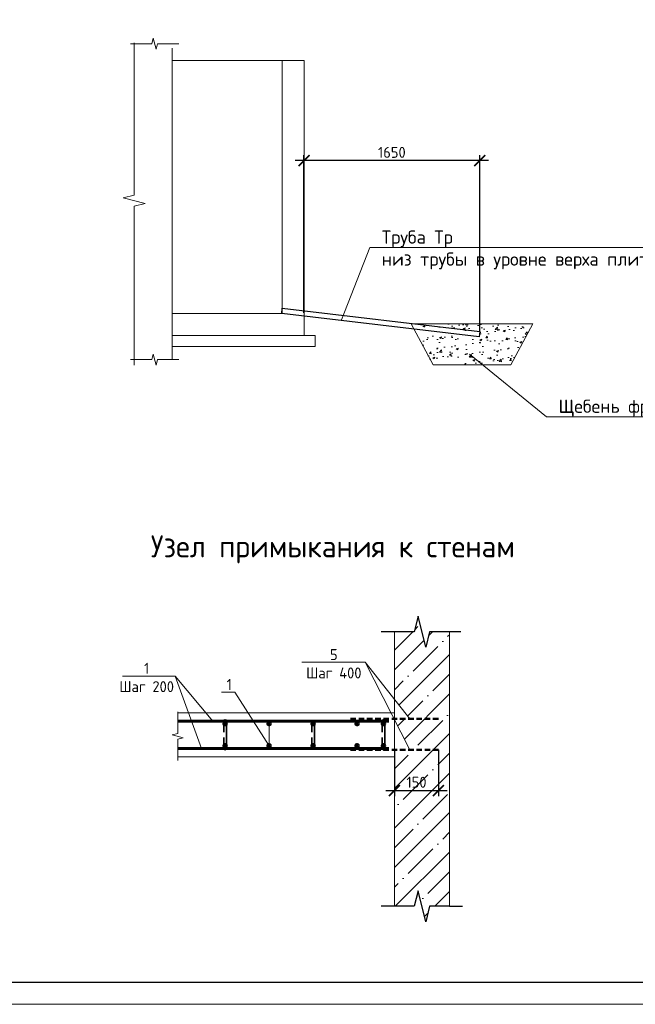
# Model space of a CAD drawing. Header units: millimetres. Extents: x 130535 to 3472113, y -231620 to 121434.
# Tile 24 of 133: x 366028 to 380023, y -184403 to -162029. Entities that reach past the tile are written whole.
import ezdxf
from ezdxf import colors
from ezdxf.entities.mleader import LeaderData, LeaderLine
from ezdxf.enums import TextEntityAlignment as Align
from ezdxf.math import Vec2, Vec3

# ---------------------------------------------------------------- set-up
doc = ezdxf.new("R2010")
doc.units = ezdxf.units.MM
doc.linetypes.add('DASHED2', pattern=[0.375, 0.25, -0.125])
doc.layers.get('DEFPOINTS').update_dxf_attribs({"color": 1, "lineweight": 0})
for name, color, linetype in [('ИЗМ', 3, 'Continuous'), ('Колонны', 7, 'Continuous'), ('ТОЛСТЫЕ_ОСНОВНЫЕ', 6, 'Continuous')]:
    doc.layers.add(name, color=color, linetype=linetype)
for name, color, linetype, lineweight in [('Основная 0.35', 200, 'Continuous', 35), ('Основная 0.60', 142, 'Continuous', 60), ('РАЗМЕРЫ', 1, 'Continuous', 9), ('Символы 0.20', 1, 'Continuous', 20), ('Тонкая', 81, 'Continuous', 20), ('Тонкая 0.20', 30, 'Continuous', 20), ('ТОНКИЕ', 7, 'Continuous', 9), ('штриховка', 7, 'Continuous', 18)]:
    doc.layers.add(name, color=color, linetype=linetype, lineweight=lineweight)
doc.styles.add('GOST-2.304_Type-B', font='GOST_Common.ttf')
doc.styles.add('ГОСТ', font='isocpeur.TTF')
doc.dimstyles.new('СПДС', dxfattribs={"dimscale": 100, "dimtxt": 2.5, "dimasz": 2.5, "dimexe": 1.25, "dimexo": 0, "dimtad": 1, "dimdec": 0, "dimtxsty": 'GOST-2.304_Type-B', "dimblk": 'ARCHTICK', "dimcen": 2.5, "dimdle": 2, "dimadec": 0, "dimazin": 2, "dimtfac": 0.75, "dimtdec": 0, "dimtmove": 1, "dimatfit": 3, "dimfxl": 1, "dimtolj": 1, "dimarcsym": 1})

# ---------------------------------------------------------------- blocks, each defined once
blk = doc.blocks.new('*U5')
at = {"layer": 'ТОЛСТЫЕ_ОСНОВНЫЕ', "color": 6}
blk.add_lwpolyline([(20, 5), (589, 5), (589, 415), (20, 415)], close=True, dxfattribs=at)
at = {"layer": 'ТОНКИЕ'}
blk.add_lwpolyline([(0, 0), (594, 0), (594, 420), (0, 420)], close=True, dxfattribs=at)
blk = doc.blocks.new('_ArchTick')
at = {"color": 0, "linetype": 'ByBlock', "const_width": 0.15}
blk.add_lwpolyline([(-0.5, -0.5), (0.5, 0.5)], dxfattribs=at)
blk = doc.blocks.new('*D765')
at = {"layer": 'DEFPOINTS', "color": 0, "linetype": 'Continuous', "lineweight": 0, "transparency": 16777216}
for p in [(372491, -165231), (372491, -168689), (376485, -169112)]:
    blk.add_point(p, dxfattribs=at)
at = {"layer": 'РАЗМЕРЫ', "color": 0, "linetype": 'Continuous', "lineweight": -2, "transparency": 16777216}
for p, q in [((372491, -168689), (372491, -165106)), ((376485, -169112), (376485, -165106)), ((376685, -165231), (372291, -165231))]:
    blk.add_line(p, q, dxfattribs=at)
at = {"layer": 'РАЗМЕРЫ', "color": 0, "linetype": 'Continuous', "lineweight": -2, "transparency": 16777216, "xscale": 250, "yscale": 250, "zscale": 250, "rotation": 180}
blk.add_blockref('_ArchTick', (372491, -165231), dxfattribs=at)
at = {"layer": 'РАЗМЕРЫ', "color": 0, "linetype": 'Continuous', "lineweight": -2, "transparency": 16777216, "xscale": 250, "yscale": 250, "zscale": 250}
blk.add_blockref('_ArchTick', (376485, -165231), dxfattribs=at)
at = {"layer": 'РАЗМЕРЫ', "color": 0, "linetype": 'Continuous', "lineweight": 0, "transparency": 16777216, "insert": (374488, -165043), "char_height": 250, "attachment_point": 5, "style": 'GOST-2.304_Type-B'}
blk.add_mtext('\\A1;1650', dxfattribs=at)
blk = doc.blocks.new('_None')
blk = doc.blocks.new('*D737')
at = {"layer": 'DEFPOINTS', "color": 0, "linetype": 'Continuous', "lineweight": 0, "transparency": 16777216}
for p in [(374548, -178618), (375548, -178618), (375548, -179545)]:
    blk.add_point(p, dxfattribs=at)
at = {"layer": 'РАЗМЕРЫ', "color": 0, "linetype": 'Continuous', "lineweight": -2, "transparency": 16777216}
for p, q in [((374548, -178618), (374548, -179670)), ((375548, -178618), (375548, -179670)), ((374348, -179545), (375748, -179545))]:
    blk.add_line(p, q, dxfattribs=at)
at = {"layer": 'РАЗМЕРЫ', "color": 0, "linetype": 'Continuous', "lineweight": -2, "transparency": 16777216, "xscale": 250, "yscale": 250, "zscale": 250, "rotation": 180}
blk.add_blockref('_ArchTick', (374548, -179545), dxfattribs=at)
at = {"layer": 'РАЗМЕРЫ', "color": 0, "linetype": 'Continuous', "lineweight": -2, "transparency": 16777216, "xscale": 250, "yscale": 250, "zscale": 250}
blk.add_blockref('_ArchTick', (375548, -179545), dxfattribs=at)
at = {"layer": 'РАЗМЕРЫ', "color": 0, "linetype": 'Continuous', "lineweight": 0, "transparency": 16777216, "insert": (375048, -179357), "char_height": 250, "attachment_point": 5, "style": 'GOST-2.304_Type-B'}
blk.add_mtext('\\A1;150', dxfattribs=at)

msp = doc.modelspace()

# ---------------------------------------------------------------- hatches: boundary and pattern name
at = {"layer": 'Колонны', "linetype": 'Continuous', "lineweight": 0}
h = msp.add_hatch(dxfattribs=at)
h.set_pattern_fill('AR-CONC', color=256, scale=2.5)
h.set_pattern_definition([(50, (671123.8, 350100.3), (455.46167, -39.84771), [47.625, -523.875]), (355, (671123.8, 350100.3), (-88.10855, 477.6421), [38.1, -419.10146]), (100.451445, (671161.75, 350096.97), (367.35312, 437.79438), [40.47502, -445.2256]), (46.1842, (671123.8, 350227.3), (677.6976, -105.1058), [71.4375, -785.8125]), (96.63556, (671180.27, 350218.5), (593.5103, 618.5653), [60.71256, -667.839]), (351.18415, (671123.8, 350227.3), (593.5103, 618.5653), [57.1499, -628.6493]), (21, (671187.3, 350195.54), (379.03598, -255.663), [47.625, -523.875]), (326, (671187.3, 350195.54), (154.50507, 460.4699), [38.1, -419.1]), (71.451445, (671218.9, 350174.23), (533.54105, 204.80692), [40.47502, -445.22484]), (37.5, (671123.79, 350100.29), (7.72151, 211.387597), [0, -414.02, 0, -425.45, 0, -420.6875]), (7.5, (671123.8, 350100.3), (167.04916, 250.45144), [0, -242.57, 0, -404.495, 0, -160.3375]), (327.5, (670982.19, 350100.29), (338.97649, -14.32186), [0, -158.75, 0, -495.3, 0, -657.225]), (317.5, (670918.7, 350100.3), (370.32295, 63.56623), [0, -206.375, 0, -328.93, 0, -466.725])])
h.paths.add_polyline_path([(375017.5, -169113.6), (376471.6, -169285.5), (376484.9, -169161.2), (374945.5, -168979.3), (374924.5, -168940.1), (377689.9, -168940.1), (377189.9, -169873.3), (375424.5, -169873.3)])
at = {"layer": 'штриховка', "linetype": 'Continuous', "lineweight": 0}
h = msp.add_hatch(dxfattribs=at)
h.set_pattern_fill('ANSI35', color=256, scale=100)
h.set_pattern_definition([(45, (-210767.5, -53578), (-449.0128, 449.0128), []), (45, (-210318.5, -53578), (-449.0128, 449.0128), [793.75, -158.75, 0, -158.75])])
h.paths.add_polyline_path([(374547.7, -178776.7), (374547.7, -178776.7), (374547.7, -178618.5), (374895.7, -178618.5), (374547.7, -177935.4), (374547.7, -177916), (374895.7, -177916), (374547.7, -177474.4), (374547.7, -175936.7), (374997.7, -175936.7), (375085.2, -175586.7), (375260.2, -176286.7), (375347.7, -175936.7), (375797.7, -175936.7), (375797.7, -182176.7), (375347.7, -182176.7), (375260.2, -182526.7), (375085.2, -181826.7), (374997.7, -182176.7), (374547.7, -182176.7)])

# ---------------------------------------------------------------- linework, layer by layer
at = {"color": 0, "linetype": 'ByBlock', "lineweight": -2}
for p, q in [((374547.7, -175936.7), (374247.7, -175936.7)), ((374997.7, -175936.7), (374547.7, -175936.7)), ((376059.1, -175936.7), (375347.7, -175936.7)), ((374547.7, -182176.7), (374247.7, -182176.7)), ((374997.7, -182176.7), (374547.7, -182176.7)), ((375797.7, -182176.7), (375347.7, -182176.7)), ((375797.7, -182176.7), (376097.7, -182176.7))]:
    msp.add_line(p, q, dxfattribs=at)
at = {"linetype": 'DASHED2', "lineweight": 50, "ltscale": 500}
for p, q in [((373547.7, -177916), (375547.7, -177916)), ((373547.7, -178618.5), (375547.7, -178618.5))]:
    msp.add_line(p, q, dxfattribs=at)
at = {"linetype": 'ByBlock', "lineweight": 20, "ltscale": 0.5}
msp.add_lwpolyline([(368628, -162554.3), (368628, -166016.8), (368378, -166079.3), (368878, -166204.3), (368628, -166266.8), (368628, -169879.3)], dxfattribs=at)
at = {"color": 0, "linetype": 'ByBlock', "lineweight": -2}
for points in [[(375347.7, -175936.7), (375260.2, -176286.7), (375085.2, -175586.7), (374997.7, -175936.7)], [(375347.7, -182176.7), (375260.2, -182526.7), (375085.2, -181826.7), (374997.7, -182176.7)]]:
    msp.add_lwpolyline(points, dxfattribs=at)
at = {"layer": 'ИЗМ', "linetype": 'Continuous', "lineweight": 30}
msp.add_lwpolyline([(371998.1, -168581.3), (376484.9, -169111.5), (376471.6, -169235.8), (371984.8, -168705.5), (371998.1, -168581.3)], dxfattribs=at)
at = {"layer": 'ИЗМ', "linetype": 'Continuous', "lineweight": 0}
msp.add_lwpolyline([(377689.9, -168940.1), (374924.5, -168940.1), (375424.5, -169873.3), (377189.9, -169873.3)], close=True, dxfattribs=at)
at = {"layer": 'Основная 0.35'}
for p, q in [((370667.7, -177966.7), (370667.7, -178216.7)), ((370727.7, -177966.7), (370727.7, -178586.7)), ((372667.7, -177966.7), (372667.7, -178216.7)), ((372727.7, -177966.7), (372727.7, -178586.7)), ((374267.7, -177966.7), (374267.7, -178216.7)), ((374327.7, -177966.7), (374327.7, -178586.7)), ((370667.7, -178586.7), (370667.7, -178336.7)), ((372667.7, -178586.7), (372667.7, -178336.7)), ((374267.7, -178586.7), (374267.7, -178336.7))]:
    msp.add_line(p, q, dxfattribs=at)
for centre, start, end in [((370697.7, -177966.7), 0, 180), ((374297.7, -177966.7), 0, 180), ((370697.7, -178586.7), 180, 0), ((374297.7, -178586.7), 180, 0)]:
    msp.add_arc(centre, 30, start, end, dxfattribs=at)
at = {"layer": 'Основная 0.60'}
for p, q in [((369620.3, -177966.7), (374422.7, -177966.7)), ((369620.3, -178586.7), (374422.7, -178586.7))]:
    msp.add_line(p, q, dxfattribs=at)
for centre in [(370697.7, -178026.7), (371697.7, -178026.7), (372697.7, -178026.7), (373697.7, -178026.7), (374297.7, -178026.7), (370697.7, -178526.7), (371697.7, -178526.7), (372697.7, -178526.7), (373697.7, -178526.7), (374297.7, -178526.7)]:
    msp.add_circle(centre, 30, dxfattribs=at)
at = {"layer": 'РАЗМЕРЫ', "linetype": 'Continuous', "lineweight": 0}
for p, q in [((373883.6, -176631.9), (374895.7, -178618.5)), ((369561.8, -176943), (370162.2, -178586.7))]:
    msp.add_line(p, q, dxfattribs=at)
at = {"layer": 'Символы 0.20'}
for points in [[(369561.8, -176943), (368367.1, -176943)], [(370420.8, -177966.7), (369561.8, -176943)]]:
    msp.add_lwpolyline(points, dxfattribs=at)
at = {"layer": 'Тонкая'}
for points in [[(368543.6, -162573.7), (368618.6, -162573.7), (369033.4, -162573.7), (369064.6, -162448.7), (369127.1, -162698.7), (369158.4, -162573.7), (369573.1, -162573.7), (369648.1, -162573.7)], [(368543.6, -169751.3), (368618.6, -169751.3), (369033.4, -169751.3), (369064.6, -169626.3), (369127.1, -169876.3), (369158.4, -169751.3), (369573.1, -169751.3), (369648.1, -169751.3)], [(369620.3, -178865), (369620.3, -178790), (369620.3, -178375.2), (369745.3, -178344), (369495.3, -178281.5), (369620.3, -178250.2), (369620.3, -177835.4), (369620.3, -177760.4)]]:
    msp.add_lwpolyline(points, dxfattribs=at)
at = {"layer": 'Тонкая 0.20'}
for p, q in [((369491.4, -162679.3), (369491.4, -169751.3)), ((371991.4, -162955.5), (369491.4, -162955.5)), ((371991.4, -162955.5), (372491.4, -162955.5)), ((371991.4, -168693), (371991.4, -162955.5)), ((372491.4, -162955.5), (372491.4, -168693)), ((371991.4, -168705.5), (371991.4, -165623.3)), ((372491.4, -165623.3), (372491.4, -169205.5)), ((369491.4, -168705.5), (371991.4, -168705.5)), ((372741.4, -169205.5), (369491.4, -169205.5)), ((372741.4, -169205.5), (372741.4, -169455.5)), ((372741.4, -169455.5), (369491.4, -169455.5))]:
    msp.add_line(p, q, dxfattribs=at)
at = {"layer": 'Тонкая 0.20', "ltscale": 6}
for p, q in [((374547.7, -182176.7), (374547.7, -175936.7)), ((375797.7, -175936.7), (375797.7, -182176.7))]:
    msp.add_line(p, q, dxfattribs=at)
at = {"layer": 'Тонкая 0.20'}
for points in [[(374547.7, -177776.7), (369620.3, -177776.7)], [(369620.3, -178776.7), (374547.7, -178776.7), (374547.7, -177776.7)]]:
    msp.add_lwpolyline(points, dxfattribs=at)

# ---------------------------------------------------------------- block references
at = {"xscale": 100, "yscale": 100, "zscale": 100}
msp.add_blockref('*U5', (344595.6, -184403.1), dxfattribs=at)

# ---------------------------------------------------------------- texts
at = {"layer": 'Символы 0.20', "insert": (368914.7, -176643), "char_height": 250, "attachment_point": 2, "style": 'GOST-2.304_Type-B'}
msp.add_mtext('1\\PШаг 200', dxfattribs=at)
at = {"layer": 'ТОНКИЕ', "linetype": 'Continuous', "lineweight": 0, "style": 'GOST-2.304_Type-B'}
msp.add_text('Узел примыкания к стенам', height=500, dxfattribs=at).set_placement((373146.6, -173996.7), align=Align.MIDDLE_CENTER)

# ---------------------------------------------------------------- dimensions: what is measured, and where the dimension line sits
at = {"layer": 'РАЗМЕРЫ', "color": 3, "linetype": 'Continuous', "lineweight": 0}
dim = msp.add_linear_dim(base=(372491.4, -165230.9), p1=(376484.9, -169111.5), p2=(372491.4, -168689.2), angle=180, text='1650', dimstyle='СПДС', override={"dimlfac": 0.2}, dxfattribs=at)
dim.commit()
dim.dimension.update_dxf_attribs({"geometry": '*D765', "text_midpoint": (374488.1, -165043.4)})
at = {"layer": 'РАЗМЕРЫ', "linetype": 'Continuous', "lineweight": 0}
dim = msp.add_linear_dim(base=(375547.7, -179544.7), p1=(374547.7, -178618.5), p2=(375547.7, -178618.5), text='150', dimstyle='СПДС', dxfattribs=at)
dim.commit()
dim.dimension.update_dxf_attribs({"geometry": '*D737', "text_midpoint": (375047.7, -179357.2)})

# ---------------------------------------------------------------- leaders
at = {"layer": 'Символы 0.20', "ltscale": 100}
ml = msp.add_multileader_mtext('Standard', dxfattribs=at)
ml.set_content('Труба Тр\\Pниз трубы в уровне верха плиты', color=256, style='ГОСТ')
ml.set_leader_properties(color=256, linetype='ByLayer', lineweight=-1)
ml.set_arrow_properties(name='NONE')
ml.build(insert=Vec2(0, 0))
ml.multileader.update_dxf_attribs({"text_left_attachment_type": 6, "text_right_attachment_type": 6, "dogleg_length": 2.5, "arrow_head_size": 45, "scale": 100})
ctx = ml.context
ctx.base_point, ctx.scale, ctx.char_height, ctx.arrow_head_size, ctx.landing_gap_size, ctx.plane_origin = Vec3(374236, -167208.9), 100, 300, 45, 22.5, Vec3(368339.5, -170519.4)
ctx.left_attachment, ctx.right_attachment = 6, 6
notes = []
notes.append((ctx, [(1, (1, 1, 0), (373986, -167208.9), (1, 0), 250, [(0, [(373346.6, -168849.2)], 0, [])])]))
ctx.mtext.insert, ctx.mtext.width, ctx.mtext.flow_direction = Vec3(374258.5, -166818.9), 6442.783, 5
ml = msp.add_multileader_mtext('Standard', dxfattribs=at)
ml.set_content('Щебень фр.20-40', color=256, style='ГОСТ')
ml.set_leader_properties(color=256, linetype='ByLayer', lineweight=-1)
ml.set_arrow_properties(name='NONE')
ml.build(insert=Vec2(0, 0))
ml.multileader.update_dxf_attribs({"text_left_attachment_type": 6, "text_right_attachment_type": 6, "dogleg_length": 2.5, "arrow_head_size": 45, "scale": 100})
ctx = ml.context
ctx.base_point, ctx.scale, ctx.char_height, ctx.arrow_head_size, ctx.landing_gap_size, ctx.plane_origin = Vec3(378255, -171052.6), 100, 300, 45, 22.5, Vec3(372358.5, -174363)
ctx.left_attachment, ctx.right_attachment = 6, 6
notes.append((ctx, [(1, (1, 1, 0), (378005, -171052.6), (1, 0), 250, [(0, [(376254, -169626.1)], 0, [])])]))
ctx.mtext.insert, ctx.mtext.width, ctx.mtext.flow_direction = Vec3(378277.5, -170662.6), 2129.129, 5
at = {"layer": 'Символы 0.20'}
ml = msp.add_multileader_mtext('Standard', dxfattribs=at)
ml.set_content('5\\PШаг 400', color=256, style='GOST-2.304_Type-B')
ml.set_leader_properties(color=256, linetype='ByLayer', lineweight=-1)
ml.set_arrow_properties(name='NONE')
ml.build(insert=Vec2(0, 0))
ml.multileader.update_dxf_attribs({"text_left_attachment_type": 6, "text_right_attachment_type": 6, "dogleg_length": 1, "arrow_head_size": 18, "scale": 20})
ctx = ml.context
ctx.base_point, ctx.scale, ctx.char_height, ctx.arrow_head_size, ctx.landing_gap_size, ctx.plane_origin = Vec3(372555, -176631.9), 20, 250, 18, 9, Vec3(375029.1, -176507.3)
ctx.left_attachment, ctx.right_attachment, ctx.text_align_type = 6, 6, 1
notes.append((ctx, [(0, (1, 1, 0), (373883.6, -176631.9), (-1, 0), 100, [(0, [(374895.7, -177916)], 0, [])])]))
ctx.mtext.insert, ctx.mtext.alignment, ctx.mtext.flow_direction = Vec3(373169.3, -176331.9), 2, 5
ml = msp.add_multileader_mtext('Standard', dxfattribs=at)
ml.set_content('1', color=256, style='GOST-2.304_Type-B')
ml.set_leader_properties(color=256, linetype='ByLayer', lineweight=-1)
ml.set_arrow_properties(name='NONE')
ml.build(insert=Vec2(0, 0))
ml.multileader.update_dxf_attribs({"text_left_attachment_type": 6, "text_right_attachment_type": 6, "dogleg_length": 1, "arrow_head_size": 18, "scale": 20})
ctx = ml.context
ctx.base_point, ctx.scale, ctx.char_height, ctx.arrow_head_size, ctx.landing_gap_size, ctx.plane_origin = Vec3(370723.1, -177310.8), 20, 250, 18, 9, Vec3(373164.5, -173156.7)
ctx.left_attachment, ctx.right_attachment = 6, 6
notes.append((ctx, [(0, (1, 1, 0), (370916.1, -177310.8), (-1, 0), 100, [(1, [(371697.7, -178026.7), (371697.7, -178526.7)], 0, [])])]))
ctx.mtext.insert, ctx.mtext.width, ctx.mtext.flow_direction = Vec3(370732.1, -177010.8), 28.429, 5
for ctx, leaders in notes:
    for number, flags, end, landing, length, lines in leaders:
        leader = LeaderData()
        leader.index, (leader.has_last_leader_line, leader.has_dogleg_vector, leader.attachment_direction) = number, flags
        leader.last_leader_point, leader.dogleg_vector, leader.dogleg_length = Vec3(end), Vec3(landing), length
        for number, points, colour, breaks in lines:
            line = LeaderLine()
            line.index, line.vertices, line.color, line.breaks = number, Vec3.list(points), colors.encode_raw_color(colour), breaks
            leader.lines.append(line)
        ctx.leaders.append(leader)

doc.saveas('drawing.dxf')
